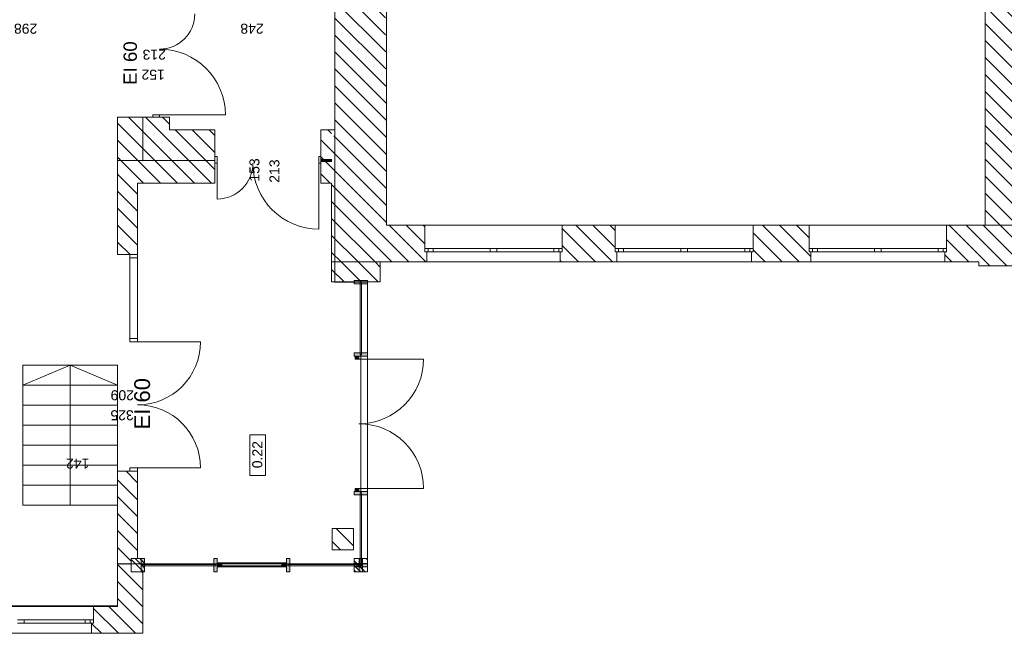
# Model space of a CAD drawing. Header units: millimetres. Extents: x -22315 to 39025, y -47720 to 770.
# Tile 9 of 28: x -514 to 14257, y -46300 to -37099. Entities that reach past the tile are written whole.
import ezdxf

# ---------------------------------------------------------------- set-up
doc = ezdxf.new("R2010")
doc.units = ezdxf.units.MM
for name, color, linetype, lineweight in [('Nowe_2D - Ogólne_Nr_pióra__1', 7, 'Continuous', 9), ('poziom_1 (1)_4_0_Nr_pióra__21_Nr_pióra__7', 7, 'Continuous', 9), ('poziom_1 (1)_4_2D - Ogólne_Nr_pióra__19', 7, 'Continuous', 9), ('poziom_1 (1)_4_2D - Ogólne_Nr_pióra__81_Nr_pióra__4', 7, 'Continuous', 9), ('poziom_1 (1)_4_Drzwi ArchiCAD', 7, 'Continuous', 9), ('poziom_1 (1)_4_Drzwi ArchiCAD_Nr_pióra__1_Nr_pióra__7', 7, 'Continuous', 9), ('poziom_1 (1)_4_Drzwi ArchiCAD_Nr_pióra__27_Nr_pióra__7', 7, 'Continuous', 9), ('poziom_1 (1)_4_Drzwi ArchiCAD_Nr_pióra__81_Nr_pióra__4', 7, 'Continuous', 9), ('poziom_1 (1)_4_Konstrukcja - Przegrody Strukt_Nr_pióra__107_Nr_pióra__13', 7, 'Continuous', 9), ('poziom_1 (1)_4_Konstrukcja - Przegrody Strukt_Nr_pióra__1_Nr_pióra__7', 7, 'Continuous', 9), ('poziom_1 (1)_4_Konstrukcja - Przegrody Strukt_Nr_pióra__27_Nr_pióra__7', 7, 'Continuous', 9), ('poziom_1 (1)_4_Konstrukcja - Przegrody Strukt_Nr_pióra__87_Nr_pióra__4', 7, 'Continuous', 9), ('poziom_1 (1)_4_Konstrukcja - Schody_Nr_pióra__81_Nr_pióra__4', 7, 'Continuous', 9), ('poziom_1 (1)_4_Konstrukcja - Stropy_Nr_pióra__81_Nr_pióra__4', 7, 'Continuous', 9), ('poziom_1 (1)_4_Konstrukcja - Słupy_Nr_pióra__1_Nr_pióra__7', 7, 'Continuous', 9), ('poziom_1 (1)_4_Konstrukcja - Słupy_Nr_pióra__82_Nr_pióra__10', 7, 'Continuous', 9), ('poziom_1 (1)_4_Konstrukcja - Ściany zew_Nr_pióra__107_Nr_pióra__10', 7, 'Continuous', 9), ('poziom_1 (1)_4_Konstrukcja - Ściany zew_Nr_pióra__27_Nr_pióra__7', 7, 'Continuous', 9), ('poziom_1 (1)_4_Metryczki pomieszczeń ArchiCADa_Nr_pióra__6_Nr_pióra__5', 7, 'Continuous', 9), ('poziom_1 (1)_4_Okna ArchiCADa', 7, 'Continuous', 9), ('poziom_1 (1)_4_Okna ArchiCADa_Nr_pióra__101_Nr_pióra__252', 7, 'Continuous', 9), ('poziom_1 (1)_4_Okna ArchiCADa_Nr_pióra__1_Nr_pióra__7', 7, 'Continuous', 9), ('poziom_1 (1)_4_Okna ArchiCADa_Nr_pióra__27_Nr_pióra__7', 7, 'Continuous', 9), ('poziom_1 (1)_4_Okna ArchiCADa_Nr_pióra__81_Nr_pióra__4', 7, 'Continuous', 9), ('poziom_1 (1)_4_Opisy tabelki i pomieszczeń_Nr_pióra__30', 7, 'Continuous', 9), ('poziom_1 (1)_4_Znaczniki drzwi ArchiCADa_Nr_pióra__7_Nr_pióra__7', 7, 'Continuous', 9)]:
    doc.layers.add(name, color=color, linetype=linetype, lineweight=lineweight)
doc.styles.add('GENERATED_STYLE_1', font='arial.ttf')
doc.styles.add('GENERATED_STYLE_4', font='ARIALUNI.TTF')
pattern_1 = [(135, (37205, -40790), (127.2792, 127.2792), [])]
pattern_2 = [(135, (37205, -40790), (176.7767, 176.7767), []), (135, (37169.64, -40825.36), (176.7767, 176.7767), []), (135, (37134.3, -40860.7), (176.7767, 176.7767), [])]

msp = doc.modelspace()

# ---------------------------------------------------------------- hatches: boundary and pattern name
at = {"layer": 'poziom_1 (1)_4_2D - Ogólne_Nr_pióra__19', "linetype": 'ByBlock'}
for points in [[(4172, -39188), (4011, -39188), (4011, -39232), (4172, -39232)], [(957, -45275), (1158, -45275), (1158, -45246), (957, -45246)]]:
    msp.add_hatch(color=256, dxfattribs=at).paths.add_polyline_path(points)
at = {"layer": 'poziom_1 (1)_4_Drzwi ArchiCAD', "linetype": 'ByBlock'}
for points in [[(4575, -42142), (4520, -42142), (4520, -42187), (4575, -42187)], [(4520, -44172), (4575, -44172), (4575, -44127), (4520, -44127)]]:
    msp.add_hatch(color=256, dxfattribs=at).paths.add_polyline_path(points)
at = {"layer": 'poziom_1 (1)_4_Konstrukcja - Przegrody Strukt_Nr_pióra__107_Nr_pióra__13', "linetype": 'ByBlock'}
for points in [[(4705, -42092), (4505, -42092), (4505, -42142), (4705, -42142)], [(4705, -42092), (4505, -42092), (4505, -42142), (4705, -42142)], [(4705, -44172), (4505, -44172), (4505, -44222), (4705, -44222)], [(4705, -44172), (4505, -44172), (4505, -44222), (4705, -44222)], [(1310, -45377), (1360, -45377), (1360, -45177), (1310, -45177)], [(2400, -45377), (2450, -45377), (2450, -45177), (2400, -45177)], [(3490, -45377), (3540, -45377), (3540, -45177), (3490, -45177)], [(4580, -45377), (4630, -45377), (4630, -45177), (4580, -45177)], [(4705, -45252), (4505, -45252), (4505, -45302), (4705, -45302)]]:
    msp.add_hatch(color=256, dxfattribs=at).paths.add_polyline_path(points)
at = {"layer": 'poziom_1 (1)_4_Konstrukcja - Słupy_Nr_pióra__82_Nr_pióra__10', "linetype": 'ByBlock'}
h = msp.add_hatch(dxfattribs=at)
h.set_pattern_fill('BLOCZKI_CERAMICZNE_0004', color=256, angle=270, style=0, pattern_type=2)
h.set_pattern_definition(pattern_1)
h.paths.add_polyline_path([(4495, -45050), (4495, -44730), (4175, -44730), (4175, -45050)])
h = msp.add_hatch(dxfattribs=at)
h.set_pattern_fill('ALUMINIUM_0004', color=256, angle=270, style=0, pattern_type=2)
h.set_pattern_definition(pattern_2)
h.paths.add_polyline_path([(1360, -45377), (1360, -45177), (1160, -45177), (1160, -45377)])
h = msp.add_hatch(dxfattribs=at)
h.set_pattern_fill('ALUMINIUM_0004', color=256, angle=270, style=0, pattern_type=2)
h.set_pattern_definition(pattern_2)
h.paths.add_polyline_path([(4705, -45377), (4705, -45177), (4505, -45177), (4505, -45377)])
at = {"layer": 'poziom_1 (1)_4_Konstrukcja - Ściany zew_Nr_pióra__107_Nr_pióra__10', "linetype": 'ByBlock'}
h = msp.add_hatch(dxfattribs=at)
h.set_pattern_fill('BLOCZKI_CERAMICZNE_0004', color=256, angle=270, style=0, pattern_type=2)
h.set_pattern_definition(pattern_1)
h.paths.add_polyline_path([(4990, -39550), (4950, -33580), (4215, -33580), (4215, -39550)])
h = msp.add_hatch(dxfattribs=at)
h.set_pattern_fill('BLOCZKI_CERAMICZNE_0004', color=256, angle=270, style=0, pattern_type=2)
h.set_pattern_definition(pattern_1)
h.paths.add_polyline_path([(14390, -40790), (14390, -34220), (13970, -34220), (13970, -40790)])
h = msp.add_hatch(dxfattribs=at)
h.set_pattern_fill('BLOCZKI_CERAMICZNE_0004', color=256, angle=270, style=0, pattern_type=2)
h.set_pattern_definition(pattern_1)
h.paths.add_polyline_path([(1335, -39210), (1335, -38560), (955, -38560), (955, -39210)])
h = msp.add_hatch(dxfattribs=at)
h.set_pattern_fill('BLOCZKI_CERAMICZNE_0004', color=256, angle=270, style=0, pattern_type=2)
h.set_pattern_definition(pattern_1)
h.paths.add_polyline_path([(1735, -38750), (1735, -38560), (1335, -38560), (1335, -38750)])
h = msp.add_hatch(dxfattribs=at)
h.set_pattern_fill('BLOCZKI_CERAMICZNE_0004', color=256, angle=270, style=0, pattern_type=2)
h.set_pattern_definition(pattern_1)
h.paths.add_polyline_path([(1335, -38750), (955, -39210), (2415, -39210), (2415, -38750)])
h = msp.add_hatch(dxfattribs=at)
h.set_pattern_fill('BLOCZKI_CERAMICZNE_0004', color=256, angle=270, style=0, pattern_type=2)
h.set_pattern_definition(pattern_1)
h.paths.add_polyline_path([(4165, -39210), (4165, -38750), (4005, -38750), (4005, -39210)])
h = msp.add_hatch(dxfattribs=at)
h.set_pattern_fill('BLOCZKI_CERAMICZNE_0004', color=256, angle=270, style=0, pattern_type=2)
h.set_pattern_definition(pattern_1)
h.paths.add_polyline_path([(4165, -38840), (4165, -40730), (4990, -40730), (4990, -38840)])
h = msp.add_hatch(dxfattribs=at)
h.set_pattern_fill('BLOCZKI_CERAMICZNE_0004', color=256, angle=270, style=0, pattern_type=2)
h.set_pattern_definition(pattern_1)
h.paths.add_polyline_path([(1255, -39550), (2415, -39550), (2415, -39210), (955, -39210)])
h = msp.add_hatch(dxfattribs=at)
h.set_pattern_fill('BLOCZKI_CERAMICZNE_0004', color=256, angle=270, style=0, pattern_type=2)
h.set_pattern_definition(pattern_1)
h.paths.add_polyline_path([(1255, -40620), (1255, -39550), (955, -39210), (955, -40620)])
h = msp.add_hatch(dxfattribs=at)
h.set_pattern_fill('BLOCZKI_CERAMICZNE_0004', color=256, angle=270, style=0, pattern_type=2)
h.set_pattern_definition(pattern_1)
h.paths.add_polyline_path([(4005, -39550), (4165, -39550), (4165, -39210), (4005, -39210)])
h = msp.add_hatch(dxfattribs=at)
h.set_pattern_fill('BLOCZKI_CERAMICZNE_0004', color=256, angle=270, style=0, pattern_type=2)
h.set_pattern_definition(pattern_1)
h.paths.add_polyline_path([(4165, -39550), (4165, -40730), (4990, -40730), (4990, -39550)])
h = msp.add_hatch(dxfattribs=at)
h.set_pattern_fill('BLOCZKI_CERAMICZNE_0004', color=256, angle=270, style=0, pattern_type=2)
h.set_pattern_definition(pattern_1)
h.paths.add_polyline_path([(4990, -40730), (5595, -40730), (5595, -40580), (5565, -40580), (5565, -40180), (4990, -40180)])
h = msp.add_hatch(dxfattribs=at)
h.set_pattern_fill('BLOCZKI_CERAMICZNE_0004', color=256, angle=270, style=0, pattern_type=2)
h.set_pattern_definition(pattern_1)
h.paths.add_polyline_path([(8445, -40730), (8445, -40580), (8420, -40580), (8420, -40180), (7625, -40180), (7625, -40580), (7595, -40580), (7595, -40730)])
h = msp.add_hatch(dxfattribs=at)
h.set_pattern_fill('BLOCZKI_CERAMICZNE_0004', color=256, angle=270, style=0, pattern_type=2)
h.set_pattern_definition(pattern_1)
h.paths.add_polyline_path([(11355, -40730), (11355, -40580), (11330, -40580), (11330, -40180), (10490, -40180), (10490, -40580), (10465, -40580), (10465, -40730)])
h = msp.add_hatch(dxfattribs=at)
h.set_pattern_fill('BLOCZKI_CERAMICZNE_0004', color=256, angle=270, style=0, pattern_type=2)
h.set_pattern_definition(pattern_1)
h.paths.add_polyline_path([(13365, -40730), (13875, -40730), (13875, -40180), (13390, -40180), (13390, -40580), (13365, -40580)])
h = msp.add_hatch(dxfattribs=at)
h.set_pattern_fill('BLOCZKI_CERAMICZNE_0004', color=256, angle=270, style=0, pattern_type=2)
h.set_pattern_definition(pattern_1)
h.paths.add_polyline_path([(13970, -40790), (13970, -40180), (13875, -40180), (13875, -40790)])
h = msp.add_hatch(dxfattribs=at)
h.set_pattern_fill('BLOCZKI_CERAMICZNE_0004', color=256, angle=270, style=0, pattern_type=2)
h.set_pattern_definition(pattern_1)
h.paths.add_polyline_path([(4165, -40730), (4165, -41030), (4895, -41030), (4895, -40730)])
h = msp.add_hatch(dxfattribs=at)
h.set_pattern_fill('BLOCZKI_CERAMICZNE_0004', color=256, angle=270, style=0, pattern_type=2)
h.set_pattern_definition(pattern_1)
h.paths.add_polyline_path([(4165, -40730), (4165, -41030), (4895, -41030), (4895, -40730)])
h = msp.add_hatch(dxfattribs=at)
h.set_pattern_fill('BLOCZKI_CERAMICZNE_0004', color=256, angle=270, style=0, pattern_type=2)
h.set_pattern_definition(pattern_1)
h.paths.add_polyline_path([(1255, -45177), (1255, -43870), (955, -43870), (955, -45177)])
h = msp.add_hatch(dxfattribs=at)
h.set_pattern_fill('BLOCZKI_CERAMICZNE_0004', color=256, angle=270, style=0, pattern_type=2)
h.set_pattern_definition(pattern_1)
h.paths.add_polyline_path([(955, -45260), (1160, -45260), (1160, -45177), (955, -45177)])
h = msp.add_hatch(dxfattribs=at)
h.set_pattern_fill('BLOCZKI_CERAMICZNE_0004', color=256, angle=270, style=0, pattern_type=2)
h.set_pattern_definition(pattern_1)
h.paths.add_polyline_path([(955, -45260), (955, -45377), (1160, -45377), (1160, -45260)])
h = msp.add_hatch(dxfattribs=at)
h.set_pattern_fill('BLOCZKI_CERAMICZNE_0004', color=256, angle=270, style=0, pattern_type=2)
h.set_pattern_definition(pattern_1)
h.paths.add_polyline_path([(955, -45890), (1335, -46300), (1335, -45377), (955, -45377)])
h = msp.add_hatch(dxfattribs=at)
h.set_pattern_fill('BLOCZKI_CERAMICZNE_0004', color=256, angle=270, style=0, pattern_type=2)
h.set_pattern_definition(pattern_1)
h.paths.add_polyline_path([(565, -46300), (1335, -46300), (955, -45890), (595, -45890), (595, -46150), (565, -46150)])
at = {"layer": 'poziom_1 (1)_4_Okna ArchiCADa', "linetype": 'ByBlock'}
for points in [[(2450, -45302), (2520, -45302), (2520, -45242), (2450, -45242)], [(3490, -45242), (3420, -45242), (3420, -45302), (3490, -45302)]]:
    msp.add_hatch(color=256, dxfattribs=at).paths.add_polyline_path(points)

# ---------------------------------------------------------------- linework, layer by layer
at = {"layer": 'poziom_1 (1)_4_0_Nr_pióra__21_Nr_pióra__7', "linetype": 'ByBlock'}
for p, q in [((4215, -38750), (4005, -38750)), ((4005, -39550), (4005, -38750)), ((4165, -39550), (4005, -39550)), ((4165, -41030), (4165, -39550)), ((4895, -41030), (4165, -41030))]:
    msp.add_line(p, q, dxfattribs=at)
at = {"layer": 'poziom_1 (1)_4_2D - Ogólne_Nr_pióra__81_Nr_pióra__4', "linetype": 'ByBlock'}
for p, q in [((245, -44380), (245, -42280)), ((955, -42580), (-465, -42580)), ((955, -42880), (-465, -42880)), ((955, -43180), (-465, -43180)), ((955, -43480), (-465, -43480)), ((955, -43780), (-465, -43780)), ((955, -44080), (-465, -44080))]:
    msp.add_line(p, q, dxfattribs=at)
at = {"layer": 'poziom_1 (1)_4_2D - Ogólne_Nr_pióra__81_Nr_pióra__4', "linetype": 'ByBlock', "flags": 128}
msp.add_lwpolyline([(955, -42580), (245, -42280), (-465, -42580)], dxfattribs=at)
at = {"layer": 'poziom_1 (1)_4_Drzwi ArchiCAD_Nr_pióra__1_Nr_pióra__7', "linetype": 'ByBlock'}
for p, q in [((4520, -42142), (4575, -42142)), ((4520, -42187), (4520, -42142)), ((4575, -42187), (4520, -42187)), ((4575, -42142), (4575, -42187)), ((4575, -42187), (5545, -42187)), ((4520, -44127), (4575, -44127)), ((4520, -44172), (4520, -44127)), ((4575, -44127), (4575, -44172)), ((4575, -44127), (5545, -44127)), ((4575, -44172), (4520, -44172))]:
    msp.add_line(p, q, dxfattribs=at)
for centre, start, end in [((4575, -42187), 270, 0), ((4575, -44127), 0, 90)]:
    msp.add_arc(centre, 970, start, end, dxfattribs=at)
at = {"layer": 'poziom_1 (1)_4_Drzwi ArchiCAD_Nr_pióra__27_Nr_pióra__7', "linetype": 'ByBlock'}
for p, q in [((1585, -38560), (1485, -38560)), ((2415, -39250), (2415, -39210)), ((4005, -39250), (4005, -39210)), ((1255, -40620), (1140, -40620)), ((1255, -43870), (1140, -43870))]:
    msp.add_line(p, q, dxfattribs=at)
at = {"layer": 'poziom_1 (1)_4_Drzwi ArchiCAD_Nr_pióra__81_Nr_pióra__4', "linetype": 'ByBlock'}
for p, q in [((1585, -38528), (1485, -38528)), ((1485, -38528), (1485, -38560)), ((1585, -38560), (1585, -38528)), ((1585, -38528), (2573, -38528)), ((1485, -38560), (1585, -38560)), ((2415, -39150), (2447, -39150)), ((2415, -39250), (2415, -39150)), ((2447, -39250), (2415, -39250)), ((2447, -39150), (2447, -39250)), ((2447, -39250), (2447, -39788)), ((3973, -39250), (3973, -39150)), ((3973, -39150), (4005, -39150)), ((4005, -39250), (3973, -39250)), ((3973, -39250), (3973, -40238)), ((4005, -39150), (4005, -39250)), ((1140, -40620), (1140, -40670)), ((1255, -40620), (1140, -40620)), ((1140, -40670), (1140, -41880)), ((1255, -40670), (1140, -40670)), ((1140, -40670), (1255, -40670)), ((1255, -40670), (1255, -40620)), ((1255, -41880), (1255, -40670)), ((1140, -41880), (1255, -41880)), ((1140, -41880), (1140, -41930)), ((1255, -41880), (1140, -41880)), ((1140, -41930), (1255, -41930)), ((1255, -41930), (1255, -41880)), ((1255, -41930), (2200, -41930)), ((1255, -43820), (1140, -43820)), ((1140, -43820), (1140, -43870)), ((1255, -43870), (1255, -43820)), ((1255, -43820), (2200, -43820)), ((1140, -43870), (1255, -43870))]:
    msp.add_line(p, q, dxfattribs=at)
for centre, radius, start, end in [((1585, -37012), 528, 270, 0), ((1585, -38528), 988, 0, 90), ((2447, -39250), 538, 270, 0), ((3973, -39250), 988, 180, 270), ((1255, -41930), 945, 270, 0), ((1255, -43820), 945, 0, 90)]:
    msp.add_arc(centre, radius, start, end, dxfattribs=at)
at = {"layer": 'poziom_1 (1)_4_Konstrukcja - Przegrody Strukt_Nr_pióra__1_Nr_pióra__7', "linetype": 'ByBlock'}
for p, q in [((4595, -41032), (4595, -42122)), ((4615, -41032), (4595, -41032)), ((4615, -42122), (4615, -41032)), ((4595, -42122), (4615, -42122)), ((4595, -44192), (4595, -45282)), ((4615, -44192), (4595, -44192)), ((4615, -45282), (4615, -44192)), ((2430, -45267), (1330, -45267)), ((1330, -45267), (1330, -45287)), ((1330, -45287), (2430, -45287)), ((2430, -45287), (2430, -45267)), ((4610, -45267), (3510, -45267)), ((3510, -45267), (3510, -45287)), ((3510, -45287), (4610, -45287)), ((4595, -45282), (4615, -45282)), ((4610, -45287), (4610, -45267))]:
    msp.add_line(p, q, dxfattribs=at)
at = {"layer": 'poziom_1 (1)_4_Konstrukcja - Przegrody Strukt_Nr_pióra__27_Nr_pióra__7', "linetype": 'ByBlock'}
for p, q in [((4705, -41012), (4505, -41012)), ((4505, -41012), (4505, -41062)), ((4505, -41062), (4705, -41062)), ((4705, -41062), (4705, -41012)), ((4705, -42092), (4505, -42092)), ((4505, -42092), (4505, -42142)), ((4705, -42092), (4505, -42092)), ((4505, -42092), (4505, -42142)), ((4705, -42142), (4705, -42092)), ((4705, -42142), (4705, -42092)), ((4505, -42142), (4705, -42142)), ((4505, -42142), (4705, -42142)), ((4705, -44172), (4505, -44172)), ((4505, -44172), (4505, -44222)), ((4705, -44172), (4505, -44172)), ((4505, -44172), (4505, -44222)), ((4505, -44222), (4705, -44222)), ((4505, -44222), (4705, -44222)), ((4705, -44222), (4705, -44172)), ((4705, -44222), (4705, -44172)), ((1360, -45177), (1310, -45177)), ((1310, -45177), (1310, -45377)), ((1360, -45377), (1360, -45177)), ((2450, -45177), (2400, -45177)), ((2400, -45177), (2400, -45377)), ((2450, -45377), (2450, -45177)), ((3540, -45177), (3490, -45177)), ((3490, -45177), (3490, -45377)), ((3540, -45377), (3540, -45177)), ((4630, -45177), (4580, -45177)), ((4580, -45177), (4580, -45377)), ((4630, -45377), (4630, -45177)), ((4705, -45252), (4505, -45252)), ((4505, -45252), (4505, -45302)), ((4505, -45302), (4705, -45302)), ((4705, -45302), (4705, -45252)), ((1310, -45377), (1360, -45377)), ((2400, -45377), (2450, -45377)), ((3490, -45377), (3540, -45377)), ((4580, -45377), (4630, -45377))]:
    msp.add_line(p, q, dxfattribs=at)
at = {"layer": 'poziom_1 (1)_4_Konstrukcja - Przegrody Strukt_Nr_pióra__87_Nr_pióra__4', "linetype": 'ByBlock'}
for p, q in [((4605, -42117), (4605, -42116)), ((4605, -42117), (4605, -42116)), ((4605, -42117), (4605, -42116)), ((4605, -43157), (4605, -42117)), ((4605, -43157), (4605, -42117)), ((4605, -43157), (4605, -42117)), ((4605, -43157), (4605, -43156)), ((4605, -43157), (4605, -43156)), ((4605, -43157), (4605, -43156)), ((4605, -44197), (4605, -43157)), ((4605, -44197), (4605, -43157)), ((4605, -44197), (4605, -43157)), ((4605, -44197), (4605, -44196)), ((4605, -44197), (4605, -44196)), ((4605, -44197), (4605, -44196))]:
    msp.add_line(p, q, dxfattribs=at)
at = {"layer": 'poziom_1 (1)_4_Konstrukcja - Schody_Nr_pióra__81_Nr_pióra__4', "linetype": 'ByBlock'}
for p, q in [((-465, -44380), (-465, -42280)), ((-465, -42280), (955, -42280)), ((955, -44380), (955, -42280)), ((-465, -44380), (955, -44380))]:
    msp.add_line(p, q, dxfattribs=at)
at = {"layer": 'poziom_1 (1)_4_Konstrukcja - Stropy_Nr_pióra__81_Nr_pióra__4', "linetype": 'ByBlock', "flags": 128}
for points in [[(4215, -35450), (4215, -38750), (4215, -41037), (4705, -41037), (4705, -45260), (1255, -45260), (955, -45260), (955, -45900), (-20980, -45900), (-20980, -24400), (1830, -24400), (1830, -30460), (1335, -30460), (1335, -36015), (2985, -36015), (2985, -35450)], [(4990, -40180), (4990, -34220), (5100, -34220), (5100, -30460), (2280, -30460), (2280, -24610), (22520, -24610), (22520, -29190), (23090, -29190), (30970, -29190), (30970, -30455), (30970, -30855), (33175, -30855), (33175, -34220), (36595, -34220), (36595, -40180)]]:
    msp.add_lwpolyline(points, close=True, dxfattribs=at)
at = {"layer": 'poziom_1 (1)_4_Konstrukcja - Słupy_Nr_pióra__1_Nr_pióra__7', "linetype": 'ByBlock', "flags": 128}
for points in [[(4495, -45050), (4495, -44730), (4175, -44730), (4175, -45050)], [(1360, -45377), (1360, -45177), (1160, -45177), (1160, -45377)], [(4705, -45377), (4705, -45177), (4505, -45177), (4505, -45377)]]:
    msp.add_lwpolyline(points, close=True, dxfattribs=at)
at = {"layer": 'poziom_1 (1)_4_Konstrukcja - Ściany zew_Nr_pióra__27_Nr_pióra__7', "linetype": 'ByBlock'}
for p, q in [((955, -38560), (1335, -38560)), ((1485, -38560), (1335, -38560)), ((1585, -38560), (1485, -38560)), ((1735, -38560), (1585, -38560)), ((2415, -38750), (2415, -39210)), ((4005, -38750), (4005, -39210)), ((2415, -39250), (2415, -39210)), ((2415, -39550), (2415, -39250)), ((4005, -39250), (4005, -39210)), ((4005, -39550), (4005, -39250)), ((5565, -40530), (5565, -40180)), ((7625, -40530), (7625, -40180)), ((8420, -40530), (8420, -40180)), ((10490, -40530), (10490, -40180)), ((11330, -40530), (11330, -40180)), ((13390, -40530), (13390, -40180)), ((5565, -40580), (5565, -40530)), ((5595, -40580), (5565, -40580)), ((5595, -40730), (5595, -40580)), ((7595, -40730), (7595, -40580)), ((7595, -40580), (7625, -40580)), ((7625, -40580), (7625, -40530)), ((8420, -40580), (8420, -40530)), ((8445, -40580), (8420, -40580)), ((8445, -40730), (8445, -40580)), ((10465, -40730), (10465, -40580)), ((10465, -40580), (10490, -40580)), ((10490, -40580), (10490, -40530)), ((11330, -40580), (11330, -40530)), ((11355, -40580), (11330, -40580)), ((11355, -40730), (11355, -40580)), ((13365, -40730), (13365, -40580)), ((13365, -40580), (13390, -40580)), ((13390, -40580), (13390, -40530)), ((1140, -40620), (955, -40620)), ((1255, -40620), (1140, -40620)), ((1140, -43870), (955, -43870)), ((1255, -43870), (1140, -43870)), ((595, -46100), (595, -45890)), ((565, -46300), (565, -46150)), ((565, -46150), (595, -46150)), ((595, -46150), (595, -46100))]:
    msp.add_line(p, q, dxfattribs=at)
at = {"layer": 'poziom_1 (1)_4_Konstrukcja - Ściany zew_Nr_pióra__27_Nr_pióra__7', "linetype": 'ByBlock', "flags": 128}
for points in [[(4215, -33580), (4215, -38750)], [(4990, -39550), (4990, -34220)], [(13970, -34220), (13970, -40180)], [(955, -38560), (955, -39210)], [(1335, -38560), (1335, -38750)], [(1335, -39210), (1335, -38560)], [(1735, -38750), (1735, -38560)], [(2415, -38750), (1735, -38750)], [(4165, -38750), (4005, -38750)], [(4990, -40180), (4990, -38840)], [(955, -39210), (2415, -39210)], [(955, -39210), (955, -40620)], [(2415, -39210), (1735, -39210)], [(4005, -39210), (4165, -39210)], [(4165, -39210), (4005, -39210)], [(1255, -39550), (2415, -39550)], [(1255, -40620), (1255, -39550)], [(4005, -39550), (4165, -39550)], [(4165, -39550), (4165, -40730)], [(4165, -39550), (4165, -40180)], [(4990, -40180), (4990, -39550)], [(5565, -40180), (4990, -40180)], [(8420, -40180), (7625, -40180)], [(11330, -40180), (10490, -40180)], [(13875, -40180), (13390, -40180)], [(13970, -40180), (13875, -40180)], [(4165, -40730), (4165, -41030)], [(4165, -40730), (4990, -40730)], [(4165, -40730), (4165, -41030)], [(4895, -41030), (4895, -40730)], [(4895, -40730), (4990, -40730)], [(4895, -41030), (4895, -40730)], [(4990, -40730), (5595, -40730)], [(7595, -40730), (8445, -40730)], [(10465, -40730), (11355, -40730)], [(13365, -40730), (13875, -40730)], [(13875, -40730), (13875, -40790)], [(13875, -40790), (13970, -40790)], [(13970, -40790), (14390, -40790)], [(955, -43870), (955, -45260)], [(1255, -45177), (1255, -43870)], [(1160, -45260), (955, -45260)], [(955, -45260), (955, -45890)], [(955, -45260), (1160, -45260)], [(1335, -46300), (1335, -45377)], [(955, -45890), (595, -45890)], [(565, -46300), (1335, -46300)]]:
    msp.add_lwpolyline(points, dxfattribs=at)
at = {"layer": 'poziom_1 (1)_4_Metryczki pomieszczeń ArchiCADa_Nr_pióra__6_Nr_pióra__5', "linetype": 'ByBlock'}
for p, q in [((2937, -43934), (2937, -43324)), ((2937, -43324), (3173, -43324)), ((3173, -43324), (3173, -43934)), ((3173, -43934), (2937, -43934))]:
    msp.add_line(p, q, dxfattribs=at)
at = {"layer": 'poziom_1 (1)_4_Okna ArchiCADa_Nr_pióra__101_Nr_pióra__252', "linetype": 'ByBlock'}
for p, q in [((5565, -40530), (5690, -40530)), ((5690, -40580), (5565, -40580)), ((5690, -40530), (5690, -40580)), ((6545, -40580), (6545, -40530)), ((6545, -40530), (6595, -40530)), ((6595, -40580), (6545, -40580)), ((6595, -40530), (6645, -40530)), ((6645, -40580), (6595, -40580)), ((6645, -40530), (6645, -40580)), ((7500, -40580), (7500, -40530)), ((7500, -40530), (7625, -40530)), ((7625, -40580), (7500, -40580)), ((8420, -40530), (8545, -40530)), ((8545, -40580), (8420, -40580)), ((8545, -40530), (8545, -40580)), ((9405, -40580), (9405, -40530)), ((9405, -40530), (9455, -40530)), ((9455, -40580), (9405, -40580)), ((9455, -40530), (9505, -40530)), ((9505, -40580), (9455, -40580)), ((9505, -40530), (9505, -40580)), ((10365, -40580), (10365, -40530)), ((10365, -40530), (10490, -40530)), ((10490, -40580), (10365, -40580)), ((11330, -40530), (11455, -40530)), ((11455, -40580), (11330, -40580)), ((11455, -40530), (11455, -40580)), ((12310, -40580), (12310, -40530)), ((12310, -40530), (12360, -40530)), ((12360, -40580), (12310, -40580)), ((12360, -40530), (12410, -40530)), ((12410, -40580), (12360, -40580)), ((12410, -40530), (12410, -40580)), ((13265, -40580), (13265, -40530)), ((13265, -40530), (13390, -40530)), ((13390, -40580), (13265, -40580)), ((-495, -46100), (-545, -46100)), ((-545, -46150), (-495, -46150)), ((-445, -46100), (-495, -46100)), ((-495, -46150), (-445, -46150)), ((-445, -46150), (-445, -46100)), ((595, -46100), (470, -46100)), ((470, -46100), (470, -46150)), ((470, -46150), (595, -46150))]:
    msp.add_line(p, q, dxfattribs=at)
at = {"layer": 'poziom_1 (1)_4_Okna ArchiCADa_Nr_pióra__1_Nr_pióra__7', "linetype": 'ByBlock'}
for p, q in [((2520, -45242), (2450, -45242)), ((2450, -45242), (2450, -45302)), ((2450, -45302), (2520, -45302)), ((2520, -45302), (2520, -45242)), ((3420, -45242), (2520, -45242)), ((3420, -45287), (2520, -45287)), ((2520, -45302), (3420, -45302)), ((3490, -45242), (3420, -45242)), ((3420, -45242), (3420, -45302)), ((3420, -45302), (3490, -45302)), ((3490, -45302), (3490, -45242))]:
    msp.add_line(p, q, dxfattribs=at)
at = {"layer": 'poziom_1 (1)_4_Okna ArchiCADa_Nr_pióra__27_Nr_pióra__7', "linetype": 'ByBlock'}
for p, q in [((5565, -40580), (5565, -40530)), ((5595, -40580), (5565, -40580)), ((7595, -40580), (7625, -40580)), ((7625, -40580), (7625, -40530)), ((8420, -40580), (8420, -40530)), ((8445, -40580), (8420, -40580)), ((10465, -40580), (10490, -40580)), ((10490, -40580), (10490, -40530)), ((11330, -40580), (11330, -40530)), ((11355, -40580), (11330, -40580)), ((13365, -40580), (13390, -40580)), ((13390, -40580), (13390, -40530)), ((565, -46150), (595, -46150)), ((595, -46150), (595, -46100))]:
    msp.add_line(p, q, dxfattribs=at)
at = {"layer": 'poziom_1 (1)_4_Okna ArchiCADa_Nr_pióra__81_Nr_pióra__4', "linetype": 'ByBlock'}
for p, q in [((5565, -40180), (7625, -40180)), ((8420, -40180), (10490, -40180)), ((11330, -40180), (13390, -40180)), ((5615, -40580), (5615, -40530)), ((5690, -40530), (6545, -40530)), ((6545, -40580), (5690, -40580)), ((6645, -40530), (7500, -40530)), ((7500, -40580), (6645, -40580)), ((7575, -40580), (7575, -40530)), ((8470, -40580), (8470, -40530)), ((8545, -40530), (9405, -40530)), ((9405, -40580), (8545, -40580)), ((9505, -40530), (10365, -40530)), ((10365, -40580), (9505, -40580)), ((10440, -40580), (10440, -40530)), ((11380, -40580), (11380, -40530)), ((11455, -40530), (12310, -40530)), ((12310, -40580), (11455, -40580)), ((12410, -40530), (13265, -40530)), ((13265, -40580), (12410, -40580)), ((13340, -40580), (13340, -40530)), ((5595, -40730), (7595, -40730)), ((8445, -40730), (10465, -40730)), ((11355, -40730), (13365, -40730)), ((595, -45890), (-1585, -45890)), ((470, -46100), (-445, -46100)), ((-445, -46150), (470, -46150)), ((545, -46150), (545, -46100)), ((565, -46300), (-1555, -46300))]:
    msp.add_line(p, q, dxfattribs=at)

# ---------------------------------------------------------------- texts
at = {"layer": 'Nowe_2D - Ogólne_Nr_pióra__1', "linetype": 'ByBlock', "char_height": 150, "attachment_point": 7, "rotation": 180, "style": 'GENERATED_STYLE_1'}
for s, insert in [('\\A1;298', (-250, -37157)), ('\\A1;248', (3146, -37157)), ('\\A1;142', (530, -43679))]:
    msp.add_mtext(s, dxfattribs=dict(at, insert=insert))
at = {"layer": 'poziom_1 (1)_4_Metryczki pomieszczeń ArchiCADa_Nr_pióra__6_Nr_pióra__5', "linetype": 'ByBlock', "insert": (2975, -43825), "char_height": 150, "attachment_point": 1, "rotation": 90, "style": 'GENERATED_STYLE_1'}
msp.add_mtext('\\A1;0.22', dxfattribs=at)
at = {"layer": 'poziom_1 (1)_4_Opisy tabelki i pomieszczeń_Nr_pióra__30', "linetype": 'ByBlock', "attachment_point": 5, "rotation": 89.8837, "style": 'GENERATED_STYLE_4'}
for insert, char_height in [((1145, -37749), 200), ((1324, -42858), 236.3)]:
    msp.add_mtext('\\A1;EI 60', dxfattribs=dict(at, insert=insert, char_height=char_height))
at = {"layer": 'poziom_1 (1)_4_Znaczniki drzwi ArchiCADa_Nr_pióra__7_Nr_pióra__7', "linetype": 'ByBlock', "char_height": 150, "attachment_point": 7, "style": 'GENERATED_STYLE_1'}
for s, insert, rotation in [('\\A1;213', (1680, -37546), 180), ('\\A1;152', (1663, -37846), 180), ('\\A1;153', (3085, -39527), 90), ('\\A1;213', (3385, -39544), 90), ('\\A1;209', (1200, -42653), 180), ('\\A1;325', (1197, -42953), 180)]:
    msp.add_mtext(s, dxfattribs=dict(at, insert=insert, rotation=rotation))

doc.saveas('drawing.dxf')
